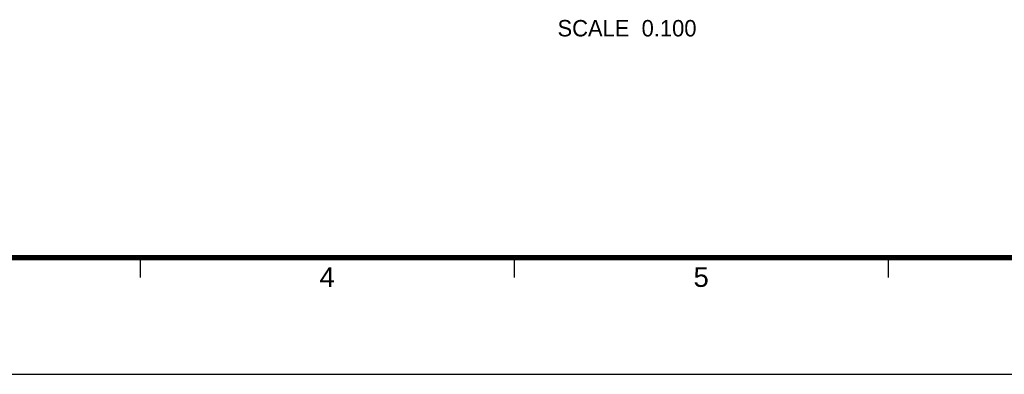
# Model space of a CAD drawing. Header units: millimetres. Extents: x 10 to 584, y 4 to 410.
# Tile 2 of 60: x 160 to 310, y 10 to 64. Entities that reach past the tile are written whole.
import ezdxf

# ---------------------------------------------------------------- set-up
doc = ezdxf.new("R2010")
doc.units = ezdxf.units.MM
doc.header["$LTSCALE"] = 32.67
doc.layers.get('0').update_dxf_attribs({"linetype": 'CONTINUOUS'})
doc.styles.add('TEXTSTYLE_2', font='arial.ttf')

msp = doc.modelspace()

# ---------------------------------------------------------------- linework, layer by layer
at = {"color": 7, "linetype": 'Continuous'}
for p, q in [((178.4108, 27.7533), (178.4108, 24.7533)), ((235.4108, 27.7533), (235.4108, 24.7533)), ((292.4108, 27.7533), (292.4108, 24.7533)), ((10, 10), (584, 10))]:
    msp.add_line(p, q, dxfattribs=at)
at = {"color": 7, "linetype": 'Continuous', "const_width": 0.8}
msp.add_lwpolyline([(562.4108, 27.7533), (32.4108, 27.7533)], dxfattribs=at)

# ---------------------------------------------------------------- texts
at = {"color": 7, "linetype": 'Continuous', "insert": (263.2075, 63.9398), "char_height": 2.5, "width": 30, "attachment_point": 3, "line_spacing_factor": 0.9}
msp.add_mtext('SCALE  0.100', dxfattribs=at)
at = {"color": 7, "linetype": 'Continuous', "char_height": 3, "width": 2.330855, "attachment_point": 1, "line_spacing_factor": 0.9, "style": 'TEXTSTYLE_2'}
for s, insert in [('4', (205.7509, 26.3054)), ('5', (262.7509, 26.3054))]:
    msp.add_mtext(s, dxfattribs=dict(at, insert=insert))

doc.saveas('drawing.dxf')
